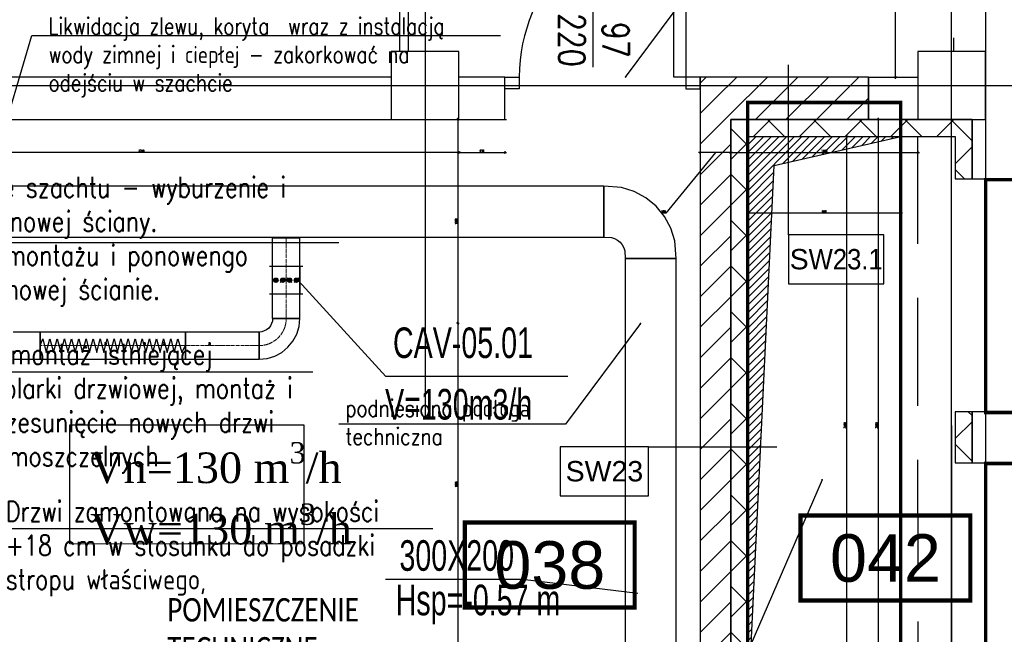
# Model space of a CAD drawing. Header units: centimetres. Extents: x -228435 to 46820, y -89367 to 152985.
# Tile 151 of 252: x -28026 to -22230, y 78871 to 82487. Entities that reach past the tile are written whole.
import ezdxf
from ezdxf.enums import TextEntityAlignment as Align

# ---------------------------------------------------------------- set-up
doc = ezdxf.new("R2010")
doc.units = ezdxf.units.CM
doc.header["$LTSCALE"] = 50
doc.header["$PDMODE"] = 35
doc.header["$PDSIZE"] = 0.1
for name, pattern in [('CADVENT_CENTERLINE', [9.9, 7.4, -1, 0.5, -1]), ('CADVENT_HIDDEN', [0.8, 0.25, -0.55]), ('Kondygnacja  -0_5$0$HIDDEN', [9.525, 6.35, -3.175]), ('Kondygnacja +0_5$0$DOT2', [3.175, 0, -3.175]), ('Osie rzutów$0$DASHDOT2', [12.7, 6.35, -3.175, 0, -3.175]), ('SU Lampy kwadratowe  -1$0$HIDDENX2', [19.05, 12.7, -6.35])]:
    doc.linetypes.add(name, pattern=pattern)
doc.layers.get('0').update_dxf_attribs({"color": 8})
doc.layers.get('DEFPOINTS').update_dxf_attribs({"color": 8})
for name, color, linetype, lineweight in [('bgde-nawiewCEN', 7, 'Continuous', 13), ('Kondygnacja  -0_5$0$ARCH_INFO_WYMIARY', 8, 'Continuous', 9), ('Kondygnacja  -0_5$0$ARCH_WIDOK', 8, 'Continuous', 13)]:
    doc.layers.add(name, color=color, linetype=linetype, lineweight=lineweight)
for name, color, linetype in [('bgde-nawiewEXP', 1, 'Continuous'), ('bgde-nawiewHIDDEN', 1, 'Continuous'), ('bgde-tekst', 7, 'Continuous'), ('bgde_AJ_opis', 7, 'Continuous'), ('bgde_otwory', 170, 'Continuous'), ('bgde_VAV', 7, 'Continuous'), ('Kondygnacja  -0_5$0$ARCH_INFO_ETYK_DRZWI', 8, 'Continuous'), ('Kondygnacja  -0_5$0$ARCH_INFO_OPISY', 8, 'Continuous'), ('Kondygnacja  -0_5$0$ARCH_INFO_OPISY_PRZEGRODY', 8, 'Continuous'), ('Kondygnacja  -0_5$0$ARCH_MUROWANE', 8, 'Continuous'), ('Kondygnacja  -0_5$0$ARCH_MUROWANE_IST', 8, 'Continuous'), ('Kondygnacja  -0_5$0$ARCH_OCIEPLENIE', 8, 'Continuous'), ('Kondygnacja  -0_5$0$ARCH_POMOCNICZE', 8, 'Continuous'), ('Kondygnacja  -0_5$0$ARCH_SCHODY_IST', 8, 'Continuous'), ('Kondygnacja  -0_5$0$ARCH_STROP', 8, 'Continuous'), ('Kondygnacja  -0_5$0$ARCH_WYPOSAŻENIE_SANITARNE_IST', 8, 'Continuous'), ('Kondygnacja  -0_5$0$ARCH_ŚLUSARKA_DRZWI', 8, 'Continuous'), ('Kondygnacja  -0_5$0$ARCH_ŻELBET_IST', 8, 'Continuous'), ('Kondygnacja +0_5$0$ARCH_WYBURZENIA', 8, 'Kondygnacja +0_5$0$DOT2'), ('Kondygnacja -1$0$ARCH_ŚLUSARKA_DRZWI', 8, 'Continuous'), ('Osie rzutów$0$ARCH_INFO_OSIE_IST', 8, 'Osie rzutów$0$DASHDOT2'), ('Osie rzutów$0$ARCH_INFO_OSIE_OPISY_IST', 8, 'Continuous'), ('Pomieszczenia -05$0$ARCH_INFO_AREA_ETYKIETY_200', 8, 'Continuous')]:
    doc.layers.add(name, color=color, linetype=linetype)
doc.styles.add('Kondygnacja  -0_5$0$Arial', font='ARIAL.TTF')
doc.styles.add('Kondygnacja  -0_5$0$Romans', font='Romans.shx', dxfattribs={"width": 0.7})
doc.styles.add('Kondygnacja  -0_5$0$Standard', font='txt')
doc.styles.add('Kondygnacja +0$0$ROMANS-50-CM', font='romans.shx', dxfattribs={"width": 0.8, "height": 10})
doc.styles.add('Pomieszczenia -05$0$Arial', font='ARIAL.TTF')
doc.dimstyles.new('Kondygnacja  -0_5$0$ISO-25', dxfattribs={"dimtxt": 2.5, "dimasz": 2.5, "dimexe": 1.25, "dimexo": 0.625, "dimtad": 1, "dimtxsty": 'Kondygnacja  -0_5$0$Standard', "dimcen": 2.5, "dimadec": 0, "dimazin": 0, "dimtfac": 1, "dimtmove": 0, "dimatfit": 3, "dimfxl": 0, "dimarcsym": 0})
doc.dimstyles.new('Kondygnacja  -0_5$0$Wymiary 1-100', dxfattribs={"dimtxt": 12, "dimasz": 10, "dimexe": 5, "dimexo": 0, "dimgap": 4, "dimtad": 1, "dimrnd": 0.5, "dimzin": 12, "dimdsep": 46, "dimtxsty": 'Kondygnacja  -0_5$0$Romans', "dimblk": 'Kondygnacja  -0_5$0$_Oblique', "dimcen": 10, "dimdle": 10, "dimclrt": 55, "dimazin": 0, "dimtfac": 1, "dimtmove": 1, "dimatfit": 3, "dimfxl": 0, "dimtolj": 1, "dimtzin": 0, "dimarcsym": 0})
pattern_1 = [(45, (-121140, -45000), (-134.70384, 134.70384), []), (135, (-121140, -45000), (-134.70384, -134.70384), [])]

# ---------------------------------------------------------------- blocks, each defined once
blk = doc.blocks.new('Osie rzutów')
at = {"layer": 'Osie rzutów$0$ARCH_INFO_OSIE_IST', "ltscale": 10}
for p, q in [((9550, 14290.38), (9550, 12514.27)), ((9860, 12255), (9860, 14290.38)), ((7947.38, 12710), (13655, 12710)), ((9860, 12510), (9860, 4623.26))]:
    blk.add_line(p, q, dxfattribs=at)
blk = doc.blocks.new('Kondygnacja  -0_5$0$_Oblique')
at = {"color": 0, "linetype": 'ByBlock', "lineweight": -2}
blk.add_line((-0.5, -0.5), (0.5, 0.5), dxfattribs=at)
blk = doc.blocks.new('*D155')
at = {"layer": 'DEFPOINTS', "color": 0}
for p in [(-22870.2, 90190), (-22740, 90190), (-22740, 82150)]:
    blk.add_point(p, dxfattribs=at)
at = {"layer": 'Kondygnacja  -0_5$0$ARCH_INFO_WYMIARY', "color": 0, "lineweight": -2}
for p, q in [((-22862.2, 90190), (-22875.2, 90190)), ((-22870.2, 82140), (-22870.2, 90200)), ((-22862.2, 82150), (-22875.2, 82150))]:
    blk.add_line(p, q, dxfattribs=at)
at = {"layer": 'Kondygnacja  -0_5$0$ARCH_INFO_WYMIARY', "color": 0, "lineweight": -2, "xscale": 10, "yscale": 10, "zscale": 10}
for p, rotation in [((-22870.2, 90190), 90), ((-22870.2, 82150), 270)]:
    blk.add_blockref('Kondygnacja  -0_5$0$_Oblique', p, dxfattribs=dict(at, rotation=rotation))
at = {"layer": 'Kondygnacja  -0_5$0$ARCH_INFO_WYMIARY', "color": 55, "insert": (-22880.2, 86170), "char_height": 12, "attachment_point": 5, "rotation": 90, "style": 'Kondygnacja  -0_5$0$Romans'}
blk.add_mtext('\\A1;8040', dxfattribs=at)
blk = doc.blocks.new('Kondygnacja  -0_5$0$A$C00C90F23')
at = {"layer": 'Kondygnacja  -0_5$0$ARCH_MUROWANE_IST', "ltscale": 4}
blk.add_lwpolyline([(9530, 12715), (9280, 12715)], dxfattribs=at)
blk = doc.blocks.new('*D178')
at = {"layer": 'DEFPOINTS', "color": 0}
for p in [(-25440, 81900), (-25170, 81911.2), (-25170, 81705.1)]:
    blk.add_point(p, dxfattribs=at)
at = {"layer": 'Kondygnacja  -0_5$0$ARCH_INFO_WYMIARY', "color": 0, "lineweight": -2}
for p, q in [((-25450, 81705.1), (-25160, 81705.1)), ((-25440, 81713.1), (-25440, 81700.1)), ((-25170, 81713.1), (-25170, 81700.1))]:
    blk.add_line(p, q, dxfattribs=at)
at = {"layer": 'Kondygnacja  -0_5$0$ARCH_INFO_WYMIARY', "color": 0, "lineweight": -2, "xscale": 10, "yscale": 10, "zscale": 10, "rotation": 180}
blk.add_blockref('Kondygnacja  -0_5$0$_Oblique', (-25440, 81705.1), dxfattribs=at)
at = {"layer": 'Kondygnacja  -0_5$0$ARCH_INFO_WYMIARY', "color": 0, "lineweight": -2, "xscale": 10, "yscale": 10, "zscale": 10}
blk.add_blockref('Kondygnacja  -0_5$0$_Oblique', (-25170, 81705.1), dxfattribs=at)
at = {"layer": 'Kondygnacja  -0_5$0$ARCH_INFO_WYMIARY', "color": 55, "insert": (-25305, 81715.1), "char_height": 12, "attachment_point": 5, "style": 'Kondygnacja  -0_5$0$Romans'}
blk.add_mtext('\\A1;270', dxfattribs=at)
blk = doc.blocks.new('*D179')
at = {"layer": 'DEFPOINTS', "color": 0}
for p in [(-24020, 81900), (-25165.6, 12687.8), (-24020, 12492.9)]:
    blk.add_point(p, dxfattribs=at)
at = {"layer": 'Kondygnacja  -0_5$0$ARCH_INFO_WYMIARY', "color": 0, "lineweight": -2}
for p, q in [((-25175.6, 12492.9), (-24010, 12492.9)), ((-25165.6, 12500.9), (-25165.6, 12487.9)), ((-24020, 12500.9), (-24020, 12487.9))]:
    blk.add_line(p, q, dxfattribs=at)
at = {"layer": 'Kondygnacja  -0_5$0$ARCH_INFO_WYMIARY', "color": 0, "lineweight": -2, "xscale": 10, "yscale": 10, "zscale": 10, "rotation": 180}
blk.add_blockref('Kondygnacja  -0_5$0$_Oblique', (-25165.6, 12492.9), dxfattribs=at)
at = {"layer": 'Kondygnacja  -0_5$0$ARCH_INFO_WYMIARY', "color": 0, "lineweight": -2, "xscale": 10, "yscale": 10, "zscale": 10}
blk.add_blockref('Kondygnacja  -0_5$0$_Oblique', (-24020, 12492.9), dxfattribs=at)
at = {"layer": 'Kondygnacja  -0_5$0$ARCH_INFO_WYMIARY', "color": 55, "insert": (-24592.8, 12502.9), "char_height": 12, "attachment_point": 5, "style": 'Kondygnacja  -0_5$0$Romans'}
blk.add_mtext('\\A1;1145.5', dxfattribs=at)
blk = doc.blocks.new('Kondygnacja  -0_5$0$T-drzwi_dół-200')
at = {"layer": 'Kondygnacja  -0_5$0$ARCH_INFO_ETYK_DRZWI'}
blk.add_line((0, 0), (0, -60), dxfattribs=at)
blk.add_lwpolyline([(-17.5, -77.5), (-17.5, -143.68, 1), (17.5, -143.68), (17.5, -77.5, 1)], format="xyb", close=True, dxfattribs=at)
at = {"layer": 'Kondygnacja  -0_5$0$ARCH_INFO_ETYK_DRZWI', "style": 'Kondygnacja  -0_5$0$Romans', "width": 0.8}
for tag, p in [('ADS_DRZWI:SZEROKOŚĆ', (-7.91, -23)), ('ADS_DRZWI:WYSOKOŚĆ', (29, -23))]:
    blk.add_attdef(tag, text='', height=22, rotation=90, dxfattribs=at).set_placement(p, align=Align.CENTER)
at = {"layer": 'Kondygnacja  -0_5$0$ARCH_INFO_ETYK_DRZWI', "color": 1, "style": 'Kondygnacja  -0_5$0$Arial'}
blk.add_attdef('ADS_DRZWI:ODPORNOŚĆ_OGNIOWA', text='', height=22, dxfattribs=at).set_placement((-0.12, 13.28), align=Align.BOTTOM_CENTER)
at = {"layer": 'Kondygnacja  -0_5$0$ARCH_INFO_ETYK_DRZWI', "style": 'Kondygnacja  -0_5$0$Arial'}
blk.add_attdef('ADS_DRZWI:SYMBOL', text='', height=20, rotation=90, dxfattribs=at).set_placement((0, -110.59), align=Align.MIDDLE)
blk = doc.blocks.new('Pomieszczenia -05$0$etykieta_numer')
at = {"color": 0, "linetype": 'ByBlock', "const_width": 2.44}
blk.add_lwpolyline([(-50, -50), (-50, 0), (50, 0), (50, -50)], close=True, dxfattribs=at)
at = {"color": 0, "linetype": 'ByBlock', "style": 'Pomieszczenia -05$0$Arial'}
blk.add_attdef('AECAREA:NUMBER', text='', height=28, dxfattribs=at).set_placement((0, -25), align=Align.MIDDLE)
blk = doc.blocks.new('Kondygnacja  -0_5$0$_Dot')
at = {"color": 0, "linetype": 'ByBlock', "lineweight": -2}
blk.add_line((-0.5, 0), (-1, 0), dxfattribs=at)
at = {"color": 0, "linetype": 'ByBlock', "const_width": 0.5}
blk.add_lwpolyline([(-0.25, 0, 1), (0.25, 0, 1)], format="xyb", close=True, dxfattribs=at)
blk = doc.blocks.new('*D208')
at = {"layer": 'DEFPOINTS', "color": 0}
for p in [(-29180, 81900), (-25440, 81900), (-29180, 81705.1)]:
    blk.add_point(p, dxfattribs=at)
at = {"layer": 'Kondygnacja  -0_5$0$ARCH_INFO_WYMIARY', "color": 0, "lineweight": -2}
for p, q in [((-25430, 81705.1), (-29190, 81705.1)), ((-29180, 81713.1), (-29180, 81700.1)), ((-25440, 81713.1), (-25440, 81700.1))]:
    blk.add_line(p, q, dxfattribs=at)
at = {"layer": 'Kondygnacja  -0_5$0$ARCH_INFO_WYMIARY', "color": 0, "lineweight": -2, "xscale": 10, "yscale": 10, "zscale": 10, "rotation": 180}
blk.add_blockref('Kondygnacja  -0_5$0$_Oblique', (-29180, 81705.1), dxfattribs=at)
at = {"layer": 'Kondygnacja  -0_5$0$ARCH_INFO_WYMIARY', "color": 0, "lineweight": -2, "xscale": 10, "yscale": 10, "zscale": 10}
blk.add_blockref('Kondygnacja  -0_5$0$_Oblique', (-25440, 81705.1), dxfattribs=at)
at = {"layer": 'Kondygnacja  -0_5$0$ARCH_INFO_WYMIARY', "color": 55, "insert": (-27310, 81715.1), "char_height": 12, "attachment_point": 5, "style": 'Kondygnacja  -0_5$0$Romans'}
blk.add_mtext('\\A1;3740', dxfattribs=at)
blk = doc.blocks.new('*D209')
at = {"layer": 'DEFPOINTS', "color": 0}
for p in [(-25220, 81899.9), (-25446.8, 80699.9), (-25220, 80699.9)]:
    blk.add_point(p, dxfattribs=at)
at = {"layer": 'Kondygnacja  -0_5$0$ARCH_INFO_WYMIARY', "color": 0, "lineweight": -2}
for p, q in [((-25438.8, 81899.9), (-25451.8, 81899.9)), ((-25446.8, 81909.9), (-25446.8, 80689.9)), ((-25438.8, 80699.9), (-25451.8, 80699.9))]:
    blk.add_line(p, q, dxfattribs=at)
at = {"layer": 'Kondygnacja  -0_5$0$ARCH_INFO_WYMIARY', "color": 0, "lineweight": -2, "xscale": 10, "yscale": 10, "zscale": 10}
for p, rotation in [((-25446.8, 81899.9), 90), ((-25446.8, 80699.9), 270)]:
    blk.add_blockref('Kondygnacja  -0_5$0$_Oblique', p, dxfattribs=dict(at, rotation=rotation))
at = {"layer": 'Kondygnacja  -0_5$0$ARCH_INFO_WYMIARY', "color": 55, "insert": (-25456.8, 81299.9), "char_height": 12, "attachment_point": 5, "rotation": 90, "style": 'Kondygnacja  -0_5$0$Romans'}
blk.add_mtext('\\A1;1200', dxfattribs=at)
blk = doc.blocks.new('*D210')
at = {"layer": 'DEFPOINTS', "color": 0}
for p in [(-25220, 80699.9), (-25446.8, 78805), (-25364.6, 78805)]:
    blk.add_point(p, dxfattribs=at)
at = {"layer": 'Kondygnacja  -0_5$0$ARCH_INFO_WYMIARY', "color": 0, "lineweight": -2}
for p, q in [((-25438.8, 80699.9), (-25451.8, 80699.9)), ((-25446.8, 80709.9), (-25446.8, 78795)), ((-25438.8, 78805), (-25451.8, 78805))]:
    blk.add_line(p, q, dxfattribs=at)
at = {"layer": 'Kondygnacja  -0_5$0$ARCH_INFO_WYMIARY', "color": 0, "lineweight": -2, "xscale": 10, "yscale": 10, "zscale": 10}
for p, rotation in [((-25446.8, 80699.9), 90), ((-25446.8, 78805), 270)]:
    blk.add_blockref('Kondygnacja  -0_5$0$_Oblique', p, dxfattribs=dict(at, rotation=rotation))
at = {"layer": 'Kondygnacja  -0_5$0$ARCH_INFO_WYMIARY', "color": 55, "insert": (-25456.8, 79752.5), "char_height": 12, "attachment_point": 5, "rotation": 90, "style": 'Kondygnacja  -0_5$0$Romans'}
blk.add_mtext('\\A1;1895', dxfattribs=at)
blk = doc.blocks.new('*D212')
at = {"layer": 'DEFPOINTS', "color": 0}
for p in [(-30586.3, 81900), (-30681.1, 12489.5), (9064, 12489.5)]:
    blk.add_point(p, dxfattribs=at)
at = {"layer": 'Kondygnacja  -0_5$0$ARCH_INFO_WYMIARY', "color": 0, "lineweight": -2}
for p, q in [((-30673.1, 81900), (-30686.1, 81900)), ((-30681.1, 81910), (-30681.1, 12479.5)), ((-30673.1, 12489.5), (-30686.1, 12489.5))]:
    blk.add_line(p, q, dxfattribs=at)
at = {"layer": 'Kondygnacja  -0_5$0$ARCH_INFO_WYMIARY', "color": 0, "lineweight": -2, "xscale": 10, "yscale": 10, "zscale": 10}
for p, rotation in [((-30681.1, 81900), 90), ((-30681.1, 12489.5), 270)]:
    blk.add_blockref('Kondygnacja  -0_5$0$_Oblique', p, dxfattribs=dict(at, rotation=rotation))
at = {"layer": 'Kondygnacja  -0_5$0$ARCH_INFO_WYMIARY', "color": 55, "insert": (-30691.1, 47194.8), "char_height": 12, "attachment_point": 5, "rotation": 90, "style": 'Kondygnacja  -0_5$0$Romans'}
blk.add_mtext('\\A1;69410.5', dxfattribs=at)
blk = doc.blocks.new('*D233')
at = {"layer": 'DEFPOINTS', "color": 0}
for p in [(-23740, 82060.3), (-22840, 82060.3), (-23740, 81348)]:
    blk.add_point(p, dxfattribs=at)
at = {"layer": 'Kondygnacja  -0_5$0$ARCH_INFO_WYMIARY', "color": 0, "lineweight": -2}
for p, q in [((-22830, 81348), (-23750, 81348)), ((-23740, 81356), (-23740, 81343)), ((-22840, 81356), (-22840, 81343))]:
    blk.add_line(p, q, dxfattribs=at)
at = {"layer": 'Kondygnacja  -0_5$0$ARCH_INFO_WYMIARY', "color": 0, "lineweight": -2, "xscale": 10, "yscale": 10, "zscale": 10, "rotation": 180}
blk.add_blockref('Kondygnacja  -0_5$0$_Oblique', (-23740, 81348), dxfattribs=at)
at = {"layer": 'Kondygnacja  -0_5$0$ARCH_INFO_WYMIARY', "color": 0, "lineweight": -2, "xscale": 10, "yscale": 10, "zscale": 10}
blk.add_blockref('Kondygnacja  -0_5$0$_Oblique', (-22840, 81348), dxfattribs=at)
at = {"layer": 'Kondygnacja  -0_5$0$ARCH_INFO_WYMIARY', "color": 55, "insert": (-23290, 81358), "char_height": 12, "attachment_point": 5, "style": 'Kondygnacja  -0_5$0$Romans'}
blk.add_mtext('\\A1;900', dxfattribs=at)
blk = doc.blocks.new('*D234')
at = {"layer": 'DEFPOINTS', "color": 0}
for p in [(-23157.7, 81800), (9804.9, 81800), (-23090.8, 78400)]:
    blk.add_point(p, dxfattribs=at)
at = {"layer": 'Kondygnacja  -0_5$0$ARCH_INFO_WYMIARY', "color": 0, "lineweight": -2}
for p, q in [((-23149.7, 81800), (-23162.7, 81800)), ((-23157.7, 78390), (-23157.7, 81810)), ((-23149.7, 78400), (-23162.7, 78400))]:
    blk.add_line(p, q, dxfattribs=at)
at = {"layer": 'Kondygnacja  -0_5$0$ARCH_INFO_WYMIARY', "color": 0, "lineweight": -2, "xscale": 10, "yscale": 10, "zscale": 10}
for p, rotation in [((-23157.7, 81800), 90), ((-23157.7, 78400), 270)]:
    blk.add_blockref('Kondygnacja  -0_5$0$_Oblique', p, dxfattribs=dict(at, rotation=rotation))
at = {"layer": 'Kondygnacja  -0_5$0$ARCH_INFO_WYMIARY', "color": 55, "insert": (-23167.7, 80100), "char_height": 12, "attachment_point": 5, "rotation": 90, "style": 'Kondygnacja  -0_5$0$Romans'}
blk.add_mtext('\\A1;3400', dxfattribs=at)
blk = doc.blocks.new('*D252')
at = {"layer": 'DEFPOINTS', "color": 0}
for p in [(-23840, 81900), (-22740, 81802.7), (-22740, 81705.1)]:
    blk.add_point(p, dxfattribs=at)
at = {"layer": 'Kondygnacja  -0_5$0$ARCH_INFO_WYMIARY', "color": 0, "lineweight": -2}
for p, q in [((-23850, 81705.1), (-22730, 81705.1)), ((-23840, 81713.1), (-23840, 81700.1)), ((-22740, 81713.1), (-22740, 81700.1))]:
    blk.add_line(p, q, dxfattribs=at)
at = {"layer": 'Kondygnacja  -0_5$0$ARCH_INFO_WYMIARY', "color": 0, "lineweight": -2, "xscale": 10, "yscale": 10, "zscale": 10, "rotation": 180}
blk.add_blockref('Kondygnacja  -0_5$0$_Oblique', (-23840, 81705.1), dxfattribs=at)
at = {"layer": 'Kondygnacja  -0_5$0$ARCH_INFO_WYMIARY', "color": 0, "lineweight": -2, "xscale": 10, "yscale": 10, "zscale": 10}
blk.add_blockref('Kondygnacja  -0_5$0$_Oblique', (-22740, 81705.1), dxfattribs=at)
at = {"layer": 'Kondygnacja  -0_5$0$ARCH_INFO_WYMIARY', "color": 55, "insert": (-23290, 81715.1), "char_height": 12, "attachment_point": 5, "style": 'Kondygnacja  -0_5$0$Romans'}
blk.add_mtext('\\A1;1100', dxfattribs=at)
blk = doc.blocks.new('*D253')
at = {"layer": 'DEFPOINTS', "color": 0}
for p in [(-24020, 81900), (-23840, 81900), (-24020, 81705.1)]:
    blk.add_point(p, dxfattribs=at)
at = {"layer": 'Kondygnacja  -0_5$0$ARCH_INFO_WYMIARY', "color": 0, "lineweight": -2}
for p, q in [((-23930, 81705.1), (-24222.3, 81348)), ((-23830, 81705.1), (-24030, 81705.1)), ((-24020, 81713.1), (-24020, 81700.1)), ((-23840, 81713.1), (-23840, 81700.1)), ((-24222.3, 81348), (-24250.7, 81348))]:
    blk.add_line(p, q, dxfattribs=at)
at = {"layer": 'Kondygnacja  -0_5$0$ARCH_INFO_WYMIARY', "color": 0, "lineweight": -2, "xscale": 10, "yscale": 10, "zscale": 10, "rotation": 180}
blk.add_blockref('Kondygnacja  -0_5$0$_Oblique', (-24020, 81705.1), dxfattribs=at)
at = {"layer": 'Kondygnacja  -0_5$0$ARCH_INFO_WYMIARY', "color": 0, "lineweight": -2, "xscale": 10, "yscale": 10, "zscale": 10}
blk.add_blockref('Kondygnacja  -0_5$0$_Oblique', (-23840, 81705.1), dxfattribs=at)
at = {"layer": 'Kondygnacja  -0_5$0$ARCH_INFO_WYMIARY', "color": 55, "insert": (-24236.5, 81358), "char_height": 12, "attachment_point": 5, "style": 'Kondygnacja  -0_5$0$Romans'}
blk.add_mtext('\\A1;180', dxfattribs=at)
blk = doc.blocks.new('*D254')
at = {"layer": 'DEFPOINTS', "color": 0}
for p in [(-23840, 81900), (-22971.6, 78300), (-22740, 78300)]:
    blk.add_point(p, dxfattribs=at)
at = {"layer": 'Kondygnacja  -0_5$0$ARCH_INFO_WYMIARY', "color": 0, "lineweight": -2}
for p, q in [((-22979.6, 81900), (-22966.6, 81900)), ((-22971.6, 81910), (-22971.6, 78290)), ((-22963.6, 78300), (-22976.6, 78300))]:
    blk.add_line(p, q, dxfattribs=at)
at = {"layer": 'Kondygnacja  -0_5$0$ARCH_INFO_WYMIARY', "color": 0, "lineweight": -2, "xscale": 10, "yscale": 10, "zscale": 10}
for p, rotation in [((-22971.6, 81900), 90), ((-22971.6, 78300), 270)]:
    blk.add_blockref('Kondygnacja  -0_5$0$_Oblique', p, dxfattribs=dict(at, rotation=rotation))
at = {"layer": 'Kondygnacja  -0_5$0$ARCH_INFO_WYMIARY', "color": 55, "insert": (-22981.6, 80100), "char_height": 12, "attachment_point": 5, "rotation": 90, "style": 'Kondygnacja  -0_5$0$Romans'}
blk.add_mtext('\\A1;3600', dxfattribs=at)
blk = doc.blocks.new('*U342')
at = {"linetype": 'Continuous', "lineweight": -2}
for p, q in [((-200, -245), (-200, 245)), ((200, 245), (200, -245))]:
    blk.add_line(p, q, dxfattribs=at)
at = {"color": 0, "linetype": 'ByBlock', "lineweight": -2}
for p, q in [((200, 200), (-200, 200)), ((-200, -200), (200, -200))]:
    blk.add_line(p, q, dxfattribs=at)
at = {"linetype": 'Continuous', "lineweight": -3}
for p, q in [((0, 150), (-32, 150)), ((0, 150), (-30, 160)), ((0, 150), (-30, 140)), ((0, 150), (-26, 169)), ((0, 150), (-26, 131)), ((0, 150), (-19, 176)), ((0, 150), (-19, 124)), ((0, 150), (-10, 180)), ((0, 150), (-10, 120)), ((0, 150), (0, 182)), ((0, 150), (10, 180)), ((0, 150), (19, 176)), ((0, 150), (26, 169)), ((0, 150), (30, 160)), ((0, 150), (10, 120)), ((0, 150), (19, 124)), ((0, 150), (26, 131)), ((0, 150), (30, 140)), ((0, 150), (32, 150)), ((0, 150), (0, 118)), ((-35, 15), (35, 85)), ((0, 50), (-32, 50)), ((0, 50), (-30, 60)), ((0, 50), (-30, 40)), ((0, 50), (-26, 69)), ((0, 50), (-26, 31)), ((0, 50), (-19, 76)), ((0, 50), (-19, 24)), ((0, 50), (-10, 80)), ((0, 50), (-10, 20)), ((0, 50), (0, 82)), ((0, 50), (10, 80)), ((0, 50), (19, 76)), ((0, 50), (26, 69)), ((0, 50), (30, 60)), ((0, 50), (10, 20)), ((0, 50), (19, 24)), ((0, 50), (26, 31)), ((0, 50), (30, 40)), ((0, 50), (32, 50)), ((0, 50), (0, 18)), ((35, -85), (-35, -15)), ((-35, -185), (35, -115)), ((0, -50), (-32, -50)), ((0, -50), (-30, -40)), ((0, -50), (-30, -60)), ((0, -150), (-30, -140)), ((0, -50), (-26, -31)), ((0, -50), (-26, -69)), ((0, -150), (-26, -131)), ((0, -50), (-19, -24)), ((0, -50), (-19, -76)), ((0, -150), (-19, -124)), ((0, -50), (-10, -20)), ((0, -50), (-10, -80)), ((0, -150), (-10, -120)), ((0, -50), (0, -18)), ((0, -50), (10, -20)), ((0, -50), (19, -24)), ((0, -50), (26, -31)), ((0, -50), (30, -40)), ((0, -50), (10, -80)), ((0, -50), (19, -76)), ((0, -50), (26, -69)), ((0, -50), (30, -60)), ((0, -50), (32, -50)), ((0, -50), (0, -82)), ((0, -150), (0, -118)), ((0, -150), (10, -120)), ((0, -150), (19, -124)), ((0, -150), (26, -131)), ((0, -150), (30, -140)), ((0, -150), (-32, -150)), ((0, -150), (-30, -160)), ((0, -150), (-26, -169)), ((0, -150), (-19, -176)), ((0, -150), (-10, -180)), ((0, -150), (10, -180)), ((0, -150), (19, -176)), ((0, -150), (26, -169)), ((0, -150), (30, -160)), ((0, -150), (32, -150)), ((0, -150), (0, -182))]:
    blk.add_line(p, q, dxfattribs=at)
at = {"linetype": 'Continuous', "lineweight": -3, "extrusion": (-1.22465e-16, -2.99952e-32, -1)}
for centre in [(0, 150), (0, 50), (0, -50), (0, -150)]:
    blk.add_ellipse(centre, major_axis=(0, -32), ratio=1, start_param=-1.570796, end_param=4.712389, dxfattribs=at)
blk = doc.blocks.new('*a463')
at = {"layer": 'bgde-tekst'}
blk.add_line((0, 0), (806, 0), dxfattribs=at)

msp = doc.modelspace()

# ---------------------------------------------------------------- hatches: boundary and pattern name
at = {"layer": 'Kondygnacja  -0_5$0$ARCH_MUROWANE', "linetype": 'Continuous', "lineweight": -3}
h = msp.add_hatch(dxfattribs=at)
h.set_pattern_fill('ANSI31', color=256, scale=40, style=0)
h.set_pattern_definition([(45, (-121140, -45000), (-89.80256, 89.80256), [])])
h.paths.add_polyline_path([(-24020, 77125), (-23840, 77125), (-23840, 81900), (-24020, 82150)], flags=0)
h = msp.add_hatch(dxfattribs=at)
h.set_pattern_fill('ANSI31', color=256, scale=40, angle=-360, style=0)
h.set_pattern_definition([(45, (-121140, -45000), (-89.80256, 89.80256), [])])
h.paths.add_polyline_path([(-24020, 82150), (-23840, 81900), (-23030, 81900), (-23030, 82150)], flags=0)
at = {"layer": 'Kondygnacja  -0_5$0$ARCH_OCIEPLENIE', "linetype": 'Continuous', "lineweight": -3}
h = msp.add_hatch(dxfattribs=at)
h.set_pattern_fill('ANSI37', color=256, scale=60, angle=-360, style=0)
h.set_pattern_definition(pattern_1)
h.paths.add_polyline_path([(-23740, 81800), (-23840, 81900), (-23840, 77125), (-23740, 77225)], flags=0)
h = msp.add_hatch(dxfattribs=at)
h.set_pattern_fill('ANSI37', color=256, scale=60, style=0)
h.set_pattern_definition(pattern_1)
h.paths.add_polyline_path([(-22520, 81800), (-22420, 81900), (-23840, 81900), (-23740, 81800)], flags=0)
h = msp.add_hatch(dxfattribs=at)
h.set_pattern_fill('ANSI37', color=256, scale=60, angle=-360, style=0)
h.set_pattern_definition(pattern_1)
h.paths.add_polyline_path([(-22420, 81900), (-22520, 81800), (-22520, 81550), (-22420, 81550)], flags=0)
h = msp.add_hatch(dxfattribs=at)
h.set_pattern_fill('ANSI37', color=256, scale=60, angle=-360, style=0)
h.set_pattern_definition(pattern_1)
h.paths.add_polyline_path([(-22420, 80180), (-22520, 80180), (-22520, 79880), (-22420, 79880)], flags=0)
at = {"layer": 'Kondygnacja  -0_5$0$ARCH_WIDOK'}
h = msp.add_hatch(dxfattribs=at)
h.set_pattern_fill('ANSI31', color=256, scale=10, angle=-90, style=0)
h.set_pattern_definition([(225, (47388.482, -58067.393), (-22.45064, 22.45064), [])])
h.paths.add_polyline_path([(-23740, 78400), (-23584.949, 81628.748), (-22840, 81800), (-23740, 81800)])

# ---------------------------------------------------------------- linework, layer by layer
at = {"layer": 'bgde-nawiewCEN', "linetype": 'CADVENT_CENTERLINE', "ltscale": 0.06}
for p, q in [((-26456.896, 81207.27), (-26456.896, 81203.27)), ((-26456.896, 80729.503), (-26456.896, 81203.27)), ((-27863.859, 80569.503), (-27904.538, 80569.503)), ((-27752.299, 80569.503), (-27863.859, 80569.503)), ((-27690.287, 80569.503), (-27752.299, 80569.503)), ((-27635.529, 80569.503), (-27690.287, 80569.503)), ((-27586.414, 80569.503), (-27635.529, 80569.503)), ((-27541.33, 80569.503), (-27586.414, 80569.503)), ((-27498.664, 80569.503), (-27541.33, 80569.503)), ((-27456.804, 80569.503), (-27498.664, 80569.503)), ((-27414.138, 80569.503), (-27456.804, 80569.503)), ((-27369.053, 80569.503), (-27414.138, 80569.503)), ((-27319.938, 80569.503), (-27369.053, 80569.503)), ((-27265.181, 80569.503), (-27319.938, 80569.503)), ((-27203.168, 80569.503), (-27265.181, 80569.503)), ((-27091.608, 80569.503), (-27203.168, 80569.503)), ((-27050.929, 80569.503), (-27091.608, 80569.503)), ((-27050.929, 80569.503), (-26616.896, 80569.503))]:
    msp.add_line(p, q, dxfattribs=at)
msp.add_arc((-26616.896, 80729.503), 160, 270, 0, dxfattribs=at)
at = {"layer": 'bgde-nawiewEXP', "linetype": 'Continuous'}
for points in [[(-30149.963, 81207.27), (-24587.434, 81207.27), (-24587.434, 81507.27), (-30149.963, 81507.27)], [(-24587.435, 81207.272), (-24542.927, 81205.351), (-24524.167, 81199.66), (-24506.878, 81190.419), (-24491.724, 81177.982), (-24479.287, 81162.828), (-24470.046, 81145.539), (-24464.355, 81126.779), (-24462.434, 81082.27), (-24162.434, 81082.27), (-24170.12, 81185.306), (-24192.882, 81260.344), (-24229.846, 81329.499), (-24279.592, 81390.114), (-24340.207, 81439.86), (-24409.362, 81476.824), (-24484.4, 81499.586), (-24587.432, 81507.272), (-24587.434, 81357.272)], [(-24462.434, 77253.858), (-24162.434, 77253.858), (-24162.434, 81082.27), (-24462.434, 81082.27)], [(-26616.896, 80489.503), (-26570.074, 80494.114), (-26525.052, 80507.771), (-26483.559, 80529.95), (-26447.19, 80559.797), (-26417.343, 80596.166), (-26395.165, 80637.659), (-26381.507, 80682.681), (-26376.896, 80729.503), (-26536.896, 80729.503), (-26538.433, 80713.895), (-26542.985, 80698.888), (-26550.378, 80685.057), (-26560.327, 80672.934), (-26572.45, 80662.985), (-26586.281, 80655.592), (-26601.289, 80651.04), (-26616.896, 80649.503), (-26616.896, 80495.592)], [(-27904.538, 80489.503), (-27050.929, 80489.503), (-27050.929, 80649.503), (-27904.538, 80649.503), (-27904.538, 80495.592)], [(-27050.929, 80489.503), (-26616.896, 80489.503), (-26616.896, 80649.503), (-27050.929, 80649.503), (-27050.929, 80495.592)]]:
    msp.add_lwpolyline(points, close=True, dxfattribs=at)
for points in [[(-26536.896, 80729.503), (-26376.896, 80729.503), (-26376.896, 81203.27), (-26536.896, 81203.27), (-26536.896, 81207.27)], [(-26536.896, 80729.503), (-26536.896, 81203.27), (-26376.896, 81203.27), (-26376.896, 81207.27)], [(-28064.538, 80489.503), (-27904.538, 80489.503), (-27904.538, 80649.503), (-28064.538, 80649.503)]]:
    msp.add_lwpolyline(points, dxfattribs=at)
at = {"layer": 'bgde-nawiewEXP'}
msp.add_lwpolyline([(-27904.538, 80569.503), (-27889.794, 80609.503), (-27869.731, 80529.503), (-27847.606, 80609.503), (-27826.305, 80529.503), (-27805.796, 80609.503), (-27783.628, 80529.503), (-27762.373, 80609.503), (-27741.983, 80529.503), (-27720.285, 80609.503), (-27699.533, 80529.503), (-27677.72, 80609.503), (-27656.887, 80529.503), (-27635.175, 80609.503), (-27614.415, 80529.503), (-27592.868, 80609.503), (-27572.163, 80529.503), (-27552.159, 80609.503), (-27531.237, 80529.503), (-27510.784, 80609.503), (-27490.623, 80529.503), (-27470.576, 80609.503), (-27450.466, 80529.503), (-27430.114, 80609.503), (-27409.344, 80529.503), (-27387.977, 80609.503), (-27367.447, 80529.503), (-27346.107, 80609.503), (-27325.567, 80529.503), (-27304.104, 80609.503), (-27283.522, 80529.503), (-27261.985, 80609.503), (-27241.504, 80529.503), (-27220.097, 80609.503), (-27199.985, 80529.503), (-27179.023, 80609.503), (-27157.165, 80529.503), (-27136.944, 80609.503), (-27115.944, 80529.503), (-27094.132, 80609.503), (-27071.474, 80529.503), (-27050.929, 80569.503)], dxfattribs=at)
at = {"layer": 'bgde-nawiewHIDDEN', "linetype": 'CADVENT_HIDDEN'}
for points in [[(-26536.896, 81207.27), (-26376.896, 81207.27)], [(-27904.538, 80489.503), (-27904.538, 80649.503)]]:
    msp.add_lwpolyline(points, dxfattribs=at)
at = {"layer": 'bgde-tekst'}
msp.add_lwpolyline([(-25065.987, 79194.432), (-24387.385, 79111.865), (-24387.385, 79111.865)], dxfattribs=at)
at = {"layer": 'bgde-tekst', "elevation": 1920}
msp.add_lwpolyline([(-25065.987, 79194.432), (-24387.385, 79111.865), (-24387.385, 79111.865)], dxfattribs=at)
at = {"layer": 'bgde_AJ_opis', "elevation": 1920}
msp.add_lwpolyline([(-27730.972, 80103.683), (-26353.589, 80102.937), (-26353.589, 79401.472), (-27730.972, 79402.218)], close=True, dxfattribs=at)
at = {"layer": 'bgde_otwory', "const_width": 20}
for points, elevation in [([(-23740, 82000), (-22840, 82000), (-22840, 78200), (-23740, 78200)], 1920), ([(-22340, 80176.048), (-22340, 81546.048), (-21790, 81546.048), (-21790, 80176.048)], 1615), ([(-22340, 78505.781), (-22340, 79875.781), (-21790, 79875.781), (-21790, 78505.781)], 1615)]:
    msp.add_lwpolyline(points, close=True, dxfattribs=dict(at, elevation=elevation))
at = {"layer": 'bgde_VAV'}
for p in [(-26384.787, 80950.427), (-24798.409, 80388.015, 21.417)]:
    msp.add_line(p, (-25871.59, 80388.015, 21.417), dxfattribs=at)
at = {"layer": 'Kondygnacja  -0_5$0$ARCH_INFO_OPISY_PRZEGRODY'}
for points in [[(-23499.62, 81221.229), (-23499.62, 82221.529)], [(-24324.005, 79973.527), (-23569.932, 79973.527)]]:
    msp.add_lwpolyline(points, dxfattribs=at)
for points in [[(-23499.62, 80933.229), (-22939.62, 80933.229), (-22939.62, 81221.229), (-23499.62, 81221.229), (-23499.62, 80933.229)], [(-24844.005, 79685.527), (-24324.005, 79685.527), (-24324.005, 79973.527), (-24844.005, 79973.527), (-24844.005, 79685.527)]]:
    msp.add_lwpolyline(points, close=True, dxfattribs=at)
at = {"layer": 'Kondygnacja  -0_5$0$ARCH_MUROWANE', "linetype": 'Continuous', "lineweight": -3}
for p, q in [((-24020, 82150), (-24020, 77125)), ((-23030, 82150), (-24020, 82150)), ((-23030, 81900), (-23030, 82150)), ((-23840, 77125), (-23840, 81900)), ((-23840, 81900), (-23030, 81900))]:
    msp.add_line(p, q, dxfattribs=at)
at = {"layer": 'Kondygnacja  -0_5$0$ARCH_MUROWANE_IST', "ltscale": 4}
for p, q in [((-23030, 82150), (-23030, 81900)), ((-23030, 82150), (-22740, 82150)), ((-34190, 81900), (-25160, 81900)), ((-23030, 81900), (-22740, 81900)), ((-22420, 81900), (-22420, 81550)), ((-22420, 80180), (-22420, 79880))]:
    msp.add_line(p, q, dxfattribs=at)
for points in [[(-22530, 82380), (-22530, 82300)], [(-25169.984, 81900), (-25170, 82150), (-25440, 82150)], [(-22420, 81550), (-22340, 81550)], [(-22340, 80180), (-22420, 80180)], [(-22420, 79880), (-22340, 79880)]]:
    msp.add_lwpolyline(points, dxfattribs=at)
at = {"layer": 'Kondygnacja  -0_5$0$ARCH_OCIEPLENIE', "linetype": 'Continuous', "lineweight": -3}
for p, q in [((-23840, 81900), (-23840, 77125)), ((-22420, 81900), (-23840, 81900)), ((-22420, 81550), (-22420, 81900)), ((-23740, 77225), (-23740, 81800)), ((-23740, 81800), (-22520, 81800)), ((-22520, 81800), (-22520, 81550)), ((-22520, 81550), (-22420, 81550)), ((-22420, 80180), (-22520, 80180)), ((-22520, 80180), (-22520, 79880)), ((-22420, 79880), (-22420, 80180)), ((-22520, 79880), (-22420, 79880))]:
    msp.add_line(p, q, dxfattribs=at)
at = {"layer": 'Kondygnacja  -0_5$0$ARCH_SCHODY_IST'}
for points in [[(-31680, 82605), (-25740, 82605), (-25740, 82300)], [(-31680, 82560), (-25790, 82560), (-25790, 82300)]]:
    msp.add_lwpolyline(points, dxfattribs=at)
at = {"layer": 'Kondygnacja  -0_5$0$ARCH_STROP'}
msp.add_lwpolyline([(-23740, 81800), (-22840, 81800), (-22840, 78400), (-23740, 78400)], close=True, dxfattribs=at)
msp.add_lwpolyline([(-23740, 78400), (-23584.949, 81628.748), (-22840, 81800)], dxfattribs=at)
at = {"layer": 'Kondygnacja  -0_5$0$ARCH_WIDOK'}
msp.add_lwpolyline([(-23740, 78400), (-23584.949, 81628.748), (-22840, 81800), (-23740, 81800)], close=True, dxfattribs=at)
at = {"layer": 'Kondygnacja  -0_5$0$ARCH_WIDOK', "linetype": 'Kondygnacja  -0_5$0$HIDDEN', "ltscale": 2}
for points in [[(-22340, 80180), (-22340, 81550)], [(-22340, 79880), (-22340, 78510)]]:
    msp.add_lwpolyline(points, dxfattribs=at)
at = {"layer": 'Kondygnacja  -0_5$0$ARCH_WYPOSAŻENIE_SANITARNE_IST', "linetype": 'SU Lampy kwadratowe  -1$0$HIDDENX2'}
msp.add_line((-22740.036, 81802.699), (-22740, 78100), dxfattribs=at)
at = {"layer": 'Kondygnacja  -0_5$0$ARCH_ŚLUSARKA_DRZWI', "linetype": 'Continuous', "lineweight": -3}
msp.add_lwpolyline([(-25085, 82080), (-25170, 82080), (-25170, 82150), (-25085, 82150)], close=True, dxfattribs=at)
msp.add_arc((-24115, 82150), 970, 90, 180, dxfattribs=at)
at = {"layer": 'Kondygnacja  -0_5$0$ARCH_ŻELBET_IST', "ltscale": 4}
for p, q in [((-22340, 85900), (-22340, 81550)), ((-22340, 80180), (-22340, 79880))]:
    msp.add_line(p, q, dxfattribs=at)
for points in [[(-25840, 81900), (-25440, 81900), (-25440, 82300), (-25840, 82300)], [(-25840, 81900), (-25440, 81900), (-25440, 82300), (-25840, 82300)], [(-22740, 81900), (-22340, 81900), (-22340, 82300), (-22740, 82300)], [(-22740, 81900), (-22340, 81900), (-22340, 82300), (-22740, 82300)]]:
    msp.add_lwpolyline(points, close=True, dxfattribs=at)
for points in [[(-22090, 81550), (-22340, 81550)], [(-22090, 80180), (-22340, 80180)], [(-22090, 79880), (-22340, 79880)]]:
    msp.add_lwpolyline(points, dxfattribs=at)
at = {"layer": 'Kondygnacja +0_5$0$ARCH_WYBURZENIA', "ltscale": 6}
msp.add_lwpolyline([(-23030, 82080), (-23030, 82150), (-23030, 82150)], dxfattribs=at)
at = {"layer": 'Kondygnacja -1$0$ARCH_ŚLUSARKA_DRZWI', "linetype": 'Continuous', "lineweight": -3}
for points in [[(-24105, 82150), (-24175, 82150), (-24175, 83120), (-24105, 83120)], [(-24105, 82080), (-24020, 82080), (-24020, 82150), (-24105, 82150)]]:
    msp.add_lwpolyline(points, close=True, dxfattribs=at)

# ---------------------------------------------------------------- block references
at = {"layer": 'bgde-tekst'}
for p in [(-25871.987, 79194.432), (-25871.987, 79194.432, 1920)]:
    msp.add_blockref('*a463', p, dxfattribs=at)
at = {"layer": 'bgde_VAV', "color": 3, "extrusion": (3.7494e-32, 1.22465e-16, -1), "xscale": 0.4034201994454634, "yscale": 0.4034201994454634, "zscale": 0.4034201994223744, "rotation": 270}
msp.add_blockref('*U342', (26457.577, 80954.417), dxfattribs=at)
at = {"layer": 'Kondygnacja  -0_5$0$ARCH_INFO_ETYK_DRZWI', "linetype": 'Continuous', "lineweight": -3}
ref = msp.add_blockref('Kondygnacja  -0_5$0$T-drzwi_dół-200', (-24650, 82207.309), dxfattribs=dict(at, xscale=7.000000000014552, yscale=7.000000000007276, zscale=7, rotation=180))
ref.add_attrib('ADS_DRZWI:WYSOKOŚĆ', '220', dxfattribs={"height": 154, "rotation": 270, "style": 'Kondygnacja  -0_5$0$Romans', "width": 0.8}).set_placement((-24853, 82368.309), align=Align.CENTER)
ref.add_attrib('ADS_DRZWI:SZEROKOŚĆ', '97', dxfattribs={"height": 154, "rotation": 270, "style": 'Kondygnacja  -0_5$0$Romans', "width": 0.8}).set_placement((-24594.628, 82368.309), align=Align.CENTER)
ref.add_attrib('ADS_DRZWI:SYMBOL', 'DA26', dxfattribs={"height": 140, "rotation": 270, "style": 'Kondygnacja  -0_5$0$Arial'}).set_placement((-24650, 82981.428), align=Align.MIDDLE)
at = {"layer": 'Kondygnacja  -0_5$0$ARCH_POMOCNICZE', "xscale": 10, "yscale": 10, "zscale": 10}
msp.add_blockref('Kondygnacja  -0_5$0$A$C00C90F23', (-121140, -45000), dxfattribs=at)
at = {"layer": 'Osie rzutów$0$ARCH_INFO_OSIE_OPISY_IST', "xscale": 10, "yscale": 10, "zscale": 10}
msp.add_blockref('Osie rzutów', (-121140, -45000), dxfattribs=at)
at = {"layer": 'Pomieszczenia -05$0$ARCH_INFO_AREA_ETYKIETY_200', "linetype": 'Continuous', "lineweight": -3, "xscale": 10, "yscale": 10, "zscale": 10}
for p, values in [((-22929.625, 79569.868), {'AECAREA:NUMBER': '042'}), ((-24905.411, 79528.768), {'AECAREA:NUMBER': '038'})]:
    msp.add_blockref('Pomieszczenia -05$0$etykieta_numer', p, dxfattribs=at).add_auto_attribs(values)

# ---------------------------------------------------------------- texts
at = {"layer": 'bgde-tekst', "width": 0.7}
for p in [(-25115.987, 79244.432), (-25115.987, 79244.432, 1920)]:
    msp.add_text('300X200', height=180, dxfattribs=at).set_placement(p, align=Align.RIGHT)
for p in [(-25812.779, 78982.776), (-25812.779, 78982.776, 1920)]:
    msp.add_text('Hsp=-0.57 m ', height=180, dxfattribs=at).set_placement(p)
at = {"layer": 'bgde_AJ_opis', "insert": (-27610.369, 80001.932, 1920), "char_height": 180, "width": 1739.83938, "attachment_point": 1}
msp.add_mtext('\\A1;{\\fTimes New Roman|b0|i0|c238|p18;Vn=130 m\\H0.7x;\\S3^ ;\\H1.4286x;/h\\P\\H0.99998x;Vw=130 m\\H0.7x;\\S3^ ;\\H1.4286x;/h}', dxfattribs=at)
at = {"layer": 'bgde_VAV', "width": 0.7}
for s, p in [('CAV-05.01', (-25828.647, 80496.317, 1941.417)), ('V=130m3/h', (-25875.056, 80134.509, 1941.417))]:
    msp.add_text(s, height=180, dxfattribs=at).set_placement(p)
at = {"layer": 'Kondygnacja  -0_5$0$ARCH_INFO_OPISY', "attachment_point": 7, "style": 'Kondygnacja +0$0$ROMANS-50-CM'}
for s, insert, char_height, width in [('{\\H0.8333x;Likwidacja zlewu, koryta  wraz z instalacją wody zimnej i ciepłej - zakorkować na odejściu w szachcie}', (-27855.807, 82032.607), 120, 2660.08772), ('Zmniejszenie szachtu - wyburzenie i postawienie nowej ściany.\\PDrzwi do demontażu i ponowengo montażu w nowej ścianie.', (-28886.838, 80801.612), 120, 2778.40622), ('Demontaż istniejącej stolarki drzwiowej, montaż i przesunięcie nowych drzwi dymoszczelnych', (-28241.515, 79819.36), 120, 1999.45009), ('{\\H0.8333x;podniesiona podłoga techniczna}', (-26108.387, 79984.695), 120, 1323.05324), ('Drzwi zamontowana na wysokości +18 cm w stosunku do posadzki stropu właściwego,', (-28107.807, 79094.532), 120, 2660.08772), ('\\pt165;{\\fCalibri|b0|i0|c238|p34;\\H0.9167x;POMIESZCZENIE\\PTECHNICZNE}', (-27157.137, 78715.466), 150, 5390.22766)]:
    msp.add_mtext(s, dxfattribs=dict(at, insert=insert, char_height=char_height, width=width))
at = {"layer": 'Kondygnacja  -0_5$0$ARCH_INFO_OPISY_PRZEGRODY', "char_height": 120, "attachment_point": 5, "style": 'Kondygnacja  -0_5$0$Arial'}
for s, insert, width in [('S{\\W0.9;W23.1}', (-23219.62, 81077.229), 560), ('SW23', (-24584.005, 79829.527), 520)]:
    msp.add_mtext(s, dxfattribs=dict(at, insert=insert, width=width))

# ---------------------------------------------------------------- dimensions: what is measured, and where the dimension line sits
at = {"layer": 'Kondygnacja  -0_5$0$ARCH_INFO_WYMIARY'}
for base, p1, p2, picture, middle in [((-22870.2, 90190), (-22740, 82150), (-22740, 90190), '*D155', (-22880.2, 86170)), ((-30681.114, 12489.5), (-30586.301, 81900), (9064, 12489.5), '*D212', (-30691.114, 47194.75)), ((-25446.832, 80699.937), (-25220, 81899.937), (-25220, 80699.937), '*D209', (-25456.832, 81299.937)), ((-22971.568, 78300), (-23840, 81900), (-22740, 78300), '*D254', (-22981.568, 80100)), ((-23157.72, 81800), (-23090.846, 78400), (9804.915, 81800), '*D234', (-23167.72, 80100)), ((-25446.832, 78805), (-25220, 80699.937), (-25364.564, 78805), '*D210', (-25456.832, 79752.468))]:
    dim = msp.add_linear_dim(base=base, p1=p1, p2=p2, angle=90, dimstyle='Kondygnacja  -0_5$0$Wymiary 1-100', dxfattribs=at)
    dim.commit()
    dim.dimension.update_dxf_attribs({"geometry": picture, "text_midpoint": middle})
for base, p1, p2, picture, middle in [((-23740, 81347.976), (-22840, 82060.32), (-23740, 82060.32), '*D233', (-23290, 81357.976)), ((-29180, 81705.082), (-25440, 81900), (-29180, 81900), '*D208', (-27310, 81715.082)), ((-25169.984, 81705.145), (-25440, 81900), (-25169.984, 81911.182), '*D178', (-25304.992, 81715.145)), ((-24020, 12492.917), (-25165.562, 12687.772), (-24020, 81900), '*D179', (-24592.781, 12502.917)), ((-22740.036, 81705.082), (-23840, 81900), (-22740.036, 81802.699), '*D252', (-23290.018, 81715.082))]:
    dim = msp.add_linear_dim(base=base, p1=p1, p2=p2, dimstyle='Kondygnacja  -0_5$0$Wymiary 1-100', dxfattribs=at)
    dim.commit()
    dim.dimension.update_dxf_attribs({"geometry": picture, "text_midpoint": middle})
dim = msp.add_linear_dim(base=(-24020, 81705.082), p1=(-23840, 81900), p2=(-24020, 81900), dimstyle='Kondygnacja  -0_5$0$Wymiary 1-100', dxfattribs=at)
dim.commit()
dim.dimension.update_dxf_attribs({"geometry": '*D253', "text_midpoint": (-24226.254, 81347.976), "dimtype": 160})

# ---------------------------------------------------------------- leaders
at = {"layer": 'Kondygnacja  -0_5$0$ARCH_INFO_OPISY'}
for points in [[(-24459.518, 82150), (-23436.647, 83526.437), (-20677.48, 83526.437)], [(-28201.387, 81560.387), (-27954.886, 82394.748), (-25195.719, 82394.748)], [(-29423.397, 80350), (-28907.401, 81176.19), (-26148.234, 81176.19)], [(-24371.774, 80699.937), (-24813.023, 80106.897), (-26147.493, 80106.897)], [(-28971.866, 79595.742), (-28340.595, 80414.464), (-26299.918, 80414.464)], [(-23303.076, 79780.658), (-24803.719, 76307.006), (-27476.243, 76307.006)], [(-29180, 78960.1), (-28206.887, 79492.868), (-25593.494, 79492.868)]]:
    msp.add_leader(points, dimstyle='Kondygnacja  -0_5$0$ISO-25', override={"dimscale": 5, "dimasz": 2, "dimtad": 0, "dimldrblk": 'Kondygnacja  -0_5$0$_Dot'}, dxfattribs=at)

doc.saveas('drawing.dxf')
